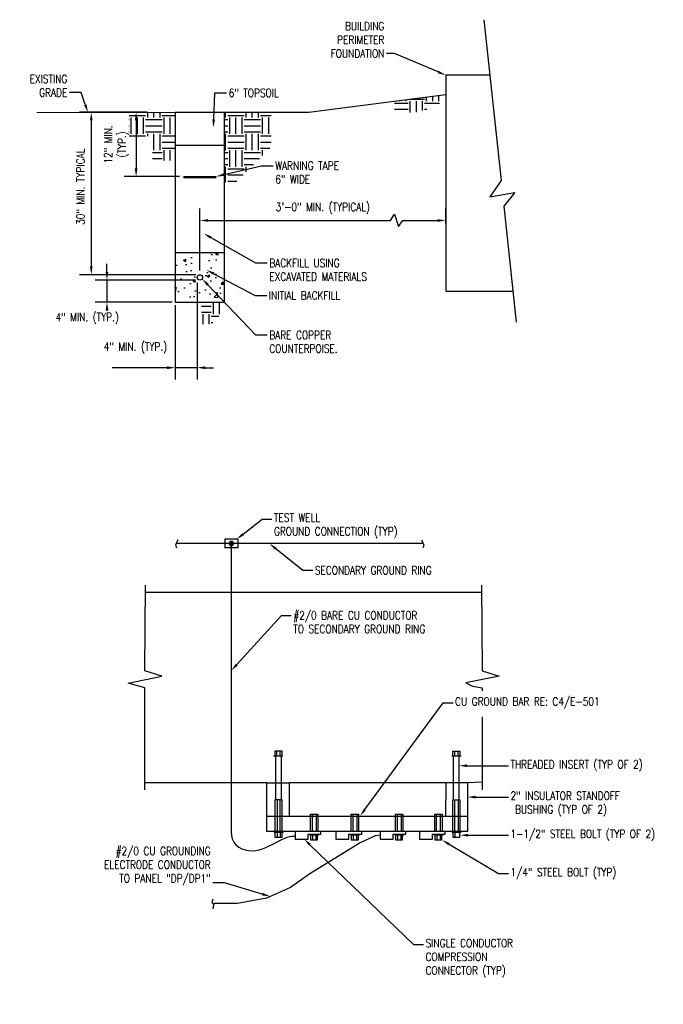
# Model space of a CAD drawing. Header units: inches. Extents: x 20.4 to 40.6, y 26.3 to 41.4.
# Tile 2 of 2: x 30.8 to 40.6, y 26.3 to 41.4. Entities that reach past the tile are written whole.
import ezdxf
from ezdxf import colors
from ezdxf.entities.mleader import LeaderData, LeaderLine
from ezdxf.math import Vec2, Vec3

# ---------------------------------------------------------------- set-up
doc = ezdxf.new("R2010")
doc.units = ezdxf.units.IN
doc.header["$MEASUREMENT"] = 0
doc.layers.get('Defpoints').update_dxf_attribs({"color": 6})
doc.layers.add('A-WALL-PATT', color=9, linetype='Continuous', true_color=0x808080)
for name, color, linetype in [('E-ANNO-DIMS', 1, 'Continuous'), ('E-ANNO-TEXT', 2, 'Continuous'), ('E-DETL-GRPH', 3, 'Continuous')]:
    doc.layers.add(name, color=color, linetype=linetype)
doc.styles.add('Annotative', font='romans.shx', dxfattribs={"width": 0.8, "height": 0.125})
doc.dimstyles.new('Annotative', dxfattribs={"dimscale": 0, "dimtxt": 0.125, "dimasz": 0.125, "dimexe": 0.18, "dimexo": 0.0625, "dimgap": 0.09, "dimtad": 1, "dimdec": 3, "dimzin": 3, "dimdsep": 46, "dimlunit": 4, "dimtxsty": 'Annotative', "dimcen": 0.09, "dimclrt": 2, "dimazin": 2, "dimtfac": 1, "dimtdec": 3, "dimtmove": 0, "dimatfit": 0, "dimfxl": 1, "dimtfill": 1, "dimfrac": 2, "dimtolj": 1, "dimtzin": 0, "dimarcsym": 0})
pattern_1 = [(0, (24, -3.09844), (0.25, 0.25), [0.25, -0.25]), (0, (24, -3.0047), (0.25, 0.25), [0.25, -0.25]), (0, (24, -2.91094), (0.25, 0.25), [0.25, -0.25]), (90, (24.03125, -2.8797), (-0.25, 0.25), [0.25, -0.25]), (90, (24.125, -2.8797), (-0.25, 0.25), [0.25, -0.25]), (90, (24.21875, -2.8797), (-0.25, 0.25), [0.25, -0.25])]

# ---------------------------------------------------------------- blocks, each defined once
blk = doc.blocks.new('*D9')
at = {"layer": 'Defpoints', "color": 0, "transparency": 16777216}
for p in [(32.827, 39.95), (31.922, 37.474), (33.578, 37.474)]:
    blk.add_point(p, dxfattribs=at)
at = {"layer": 'E-ANNO-DIMS', "color": 0, "lineweight": -2, "transparency": 16777216}
for p, q in [((32.764, 39.95), (31.742, 39.95)), ((31.922, 39.825), (31.922, 37.599)), ((33.516, 37.474), (31.742, 37.474))]:
    blk.add_line(p, q, dxfattribs=at)
at = {"layer": 'E-ANNO-DIMS', "color": 0, "transparency": 16777216}
for points in [[(31.901, 39.825), (31.942, 39.825), (31.922, 39.95)], [(31.901, 37.599), (31.942, 37.599), (31.922, 37.474)]]:
    blk.add_solid(points, dxfattribs=at)
at = {"layer": 'E-ANNO-DIMS', "color": 2, "lineweight": -3, "transparency": 16777216, "insert": (31.757, 38.815), "char_height": 0.125, "width": 1.62903, "attachment_point": 5, "rotation": 90, "style": 'Annotative', "bg_fill": 3, "box_fill_scale": 1.25, "bg_fill_color": 256, "bg_fill_true_color": 13158600, "bg_fill_transparency": 0}
blk.add_mtext('\\A1;30" MIN. TYPICAL', dxfattribs=at)
blk = doc.blocks.new('*D10')
at = {"layer": 'Defpoints', "color": 0, "transparency": 16777216}
for p in [(33.561, 37.39), (33.217, 37.057)]:
    blk.add_point(p, dxfattribs=at)
at = {"layer": 'E-ANNO-DIMS', "color": 0, "lineweight": -2, "transparency": 16777216}
for p, q in [((32.161, 37.515), (32.161, 37.64)), ((33.499, 37.39), (31.981, 37.39)), ((32.161, 37.39), (32.161, 37.057)), ((33.155, 37.057), (31.981, 37.057)), ((32.161, 36.932), (32.161, 36.807))]:
    blk.add_line(p, q, dxfattribs=at)
at = {"layer": 'E-ANNO-DIMS', "color": 0, "transparency": 16777216}
for points in [[(32.141, 37.515), (32.182, 37.515), (32.161, 37.39)], [(32.141, 36.932), (32.182, 36.932), (32.161, 37.057)]]:
    blk.add_solid(points, dxfattribs=at)
at = {"layer": 'E-ANNO-DIMS', "color": 2, "lineweight": -3, "transparency": 16777216, "insert": (31.86, 36.807), "char_height": 0.125, "width": 0.99193, "attachment_point": 5, "rotation": 0.1, "style": 'Annotative', "bg_fill": 3, "box_fill_scale": 1.25, "bg_fill_color": 256, "bg_fill_true_color": 13158600, "bg_fill_transparency": 0}
blk.add_mtext('\\A1;4" MIN. (TYP.)', dxfattribs=at)
at = {"layer": 'Defpoints', "color": 0, "transparency": 16777216}
blk.add_point((32.161, 37.057), dxfattribs=at)
blk = doc.blocks.new('*D11')
at = {"layer": 'Defpoints', "color": 0, "transparency": 16777216}
for p in [(33.535, 37.416), (33.202, 37.072), (33.535, 36.056)]:
    blk.add_point(p, dxfattribs=at)
at = {"layer": 'E-ANNO-DIMS', "color": 0, "lineweight": -2, "transparency": 16777216}
for p, q in [((33.535, 37.354), (33.535, 35.876)), ((33.202, 37.01), (33.202, 35.876)), ((33.077, 36.056), (32.239, 36.056)), ((33.535, 36.056), (33.202, 36.056)), ((33.66, 36.056), (33.785, 36.056))]:
    blk.add_line(p, q, dxfattribs=at)
at = {"layer": 'E-ANNO-DIMS', "color": 0, "transparency": 16777216}
for points in [[(33.077, 36.077), (33.077, 36.035), (33.202, 36.056)], [(33.66, 36.077), (33.66, 36.035), (33.535, 36.056)]]:
    blk.add_solid(points, dxfattribs=at)
at = {"layer": 'E-ANNO-DIMS', "color": 2, "lineweight": -3, "transparency": 16777216, "insert": (32.595, 36.357), "char_height": 0.125, "width": 0.96222, "attachment_point": 5, "style": 'Annotative', "bg_fill": 3, "box_fill_scale": 1.25, "bg_fill_color": 256, "bg_fill_true_color": 13158600, "bg_fill_transparency": 0}
blk.add_mtext('\\A1;4" MIN. (TYP.)', dxfattribs=at)
blk = doc.blocks.new('*D7')
at = {"layer": 'Defpoints', "color": 0, "transparency": 16777216}
for p in [(37.323, 38.301), (37.323, 38.191), (33.577, 37.474)]:
    blk.add_point(p, dxfattribs=at)
at = {"layer": 'E-ANNO-DIMS', "color": 0, "lineweight": -2, "transparency": 16777216}
for p, q in [((33.577, 37.536), (33.577, 38.481)), ((37.323, 38.253), (37.323, 38.481)), ((33.702, 38.301), (36.48, 38.301)), ((36.48, 38.301), (36.543, 38.395)), ((36.543, 38.395), (36.605, 38.207)), ((36.605, 38.207), (36.668, 38.301)), ((36.668, 38.301), (37.198, 38.301))]:
    blk.add_line(p, q, dxfattribs=at)
at = {"layer": 'E-ANNO-DIMS', "color": 0, "transparency": 16777216}
for points in [[(33.702, 38.322), (33.702, 38.28), (33.577, 38.301)], [(37.198, 38.322), (37.198, 38.28), (37.323, 38.301)]]:
    blk.add_solid(points, dxfattribs=at)
at = {"layer": 'E-ANNO-DIMS', "color": 2, "lineweight": -3, "transparency": 16777216, "insert": (35.45, 38.486), "char_height": 0.125, "attachment_point": 5, "style": 'Annotative', "bg_fill": 3, "box_fill_scale": 1.25, "bg_fill_color": 256, "bg_fill_true_color": 13158600, "bg_fill_transparency": 0}
blk.add_mtext('\\A1;3\'-0" MIN. (TYPICAL)', dxfattribs=at)
blk = doc.blocks.new('*D8')
at = {"layer": 'Defpoints', "color": 0, "transparency": 16777216}
for p in [(32.347, 39.95), (32.605, 38.97), (33.327, 38.97)]:
    blk.add_point(p, dxfattribs=at)
at = {"layer": 'E-ANNO-DIMS', "color": 0, "lineweight": -2, "transparency": 16777216}
for p, q in [((32.409, 39.95), (32.785, 39.95)), ((32.605, 39.825), (32.605, 39.095)), ((33.264, 38.97), (32.425, 38.97))]:
    blk.add_line(p, q, dxfattribs=at)
at = {"layer": 'E-ANNO-DIMS', "color": 0, "transparency": 16777216}
for points in [[(32.584, 39.825), (32.626, 39.825), (32.605, 39.95)], [(32.584, 39.095), (32.626, 39.095), (32.605, 38.97)]]:
    blk.add_solid(points, dxfattribs=at)
at = {"layer": 'E-ANNO-DIMS', "color": 2, "lineweight": -3, "transparency": 16777216, "insert": (32.304, 39.46), "char_height": 0.125, "attachment_point": 5, "rotation": 90, "style": 'Annotative', "bg_fill": 3, "box_fill_scale": 1.25, "bg_fill_color": 256, "bg_fill_true_color": 13158600, "bg_fill_transparency": 0}
blk.add_mtext('\\A1;12" MIN.\\P(TYP.)', dxfattribs=at)

msp = doc.modelspace()

# ---------------------------------------------------------------- hatches: boundary and pattern name
at = {"layer": 'A-WALL-PATT', "lineweight": -3}
h = msp.add_hatch(dxfattribs=at)
h.set_pattern_fill('EARTH', color=8)
h.set_pattern_definition(pattern_1)
h.paths.add_polyline_path([(37.2254, 40.21), (36.5435, 40.1208), (36.5435, 39.9486), (36.8618, 39.9486), (37.0355, 39.9962), (37.2257, 39.9962)])
h = msp.add_hatch(dxfattribs=at)
h.set_pattern_fill('EARTH', color=8)
h.set_pattern_definition(pattern_1)
h.paths.add_polyline_path([(34.6601, 39.9496), (33.952, 39.9496), (33.952, 38.8799), (34.1192, 38.8799), (34.6601, 39.4199)])
at = {"layer": 'E-DETL-GRPH', "lineweight": -3}
msp.add_hatch(color=8, dxfattribs=at).paths.add_polyline_path([(34.0432, 33.4069), (34.0282, 33.3936), (34.0232, 33.3752), (34.0265, 33.3586), (34.0382, 33.3469), (34.0632, 33.3436), (34.0799, 33.3536), (34.0865, 33.3669), (34.0882, 33.3836), (34.0749, 33.4036), (34.0682, 33.4069)])

# ---------------------------------------------------------------- linework, layer by layer
at = {"layer": 'E-ANNO-DIMS', "lineweight": -3}
msp.add_line((33.577, 37.662), (33.577, 38.3623), dxfattribs=at)
at = {"layer": 'E-DETL-GRPH', "lineweight": -3}
for p, q in [((37.9014, 41.362), (38.1645, 38.9092)), ((37.9922, 40.5156), (37.3226, 40.5156)), ((37.3226, 40.5156), (37.3226, 37.2227)), ((35.2347, 39.9496), (37.3226, 40.2227)), ((31.093, 39.9481), (32.6686, 39.9505)), ((32.6686, 39.9505), (33.2019, 39.9495)), ((33.2019, 39.9496), (33.2019, 37.0569)), ((33.2019, 39.9496), (35.2347, 39.9496)), ((33.952, 37.0569), (33.952, 39.9496)), ((33.2019, 39.4496), (33.952, 39.4496)), ((33.3267, 38.9702), (33.8267, 38.9702)), ((33.8267, 38.9494), (33.3267, 38.9494)), ((38.1645, 38.9092), (37.9966, 38.6621)), ((37.9966, 38.6621), (38.3767, 38.7268)), ((38.3767, 38.7268), (38.2062, 38.5204)), ((38.2062, 38.5204), (38.3962, 36.7499)), ((33.952, 37.8071), (33.2019, 37.8071)), ((37.3226, 37.2227), (38.3455, 37.2227)), ((33.2019, 37.0569), (33.952, 37.0569)), ((34.1532, 33.4402), (33.9566, 33.4402)), ((33.9566, 33.4402), (33.9566, 33.3102)), ((34.1532, 33.4402), (34.1532, 33.3102)), ((34.1532, 33.3102), (33.9566, 33.3102)), ((34.8414, 30.1351), (34.6981, 30.1351)), ((37.5599, 30.1351), (37.4165, 30.1351)), ((37.5599, 28.9702), (37.4165, 28.9702))]:
    msp.add_line(p, q, dxfattribs=at)
for points in [[(33.2382, 33.4336), (33.2049, 33.3502), (33.2215, 33.3086)], [(36.9632, 33.3752), (33.2299, 33.3752)], [(34.0549, 33.3752), (34.0549, 28.9769), (34.0565, 28.9236), (34.0682, 28.8719), (34.0915, 28.8219), (34.1265, 28.7802), (34.1699, 28.7452), (34.2165, 28.7202), (34.2682, 28.7036), (34.3215, 28.6936), (34.3749, 28.6902), (34.4282, 28.6936), (34.4799, 28.7052), (34.5315, 28.7202), (34.5815, 28.7402), (34.6315, 28.7636), (34.6799, 28.7869), (34.7282, 28.8136), (34.7749, 28.8386), (34.8232, 28.8619), (34.8715, 28.8836), (34.9215, 28.9036), (34.9749, 28.9136), (35.0282, 28.9152)], [(36.9549, 33.4336), (36.9882, 33.3502), (36.9715, 33.3086)], [(32.7382, 29.6193), (32.7382, 31.1769), (32.4815, 31.2436), (32.9965, 31.3519), (32.7382, 31.4352), (32.7486, 32.7425)], [(37.8691, 32.7425), (37.8782, 31.4352), (38.1365, 31.3519), (37.6282, 31.2519), (37.7282, 31.2019), (37.8782, 31.1769), (37.8782, 31.1269)], [(32.7465, 32.6336), (37.8699, 32.6336)], [(37.8782, 30.7352), (37.8782, 29.6193)], [(34.8298, 30.1351), (34.8298, 30.2085), (34.7198, 30.2085), (34.7198, 30.1351)], [(34.7514, 30.1351), (34.7514, 30.2085)], [(34.8014, 30.1351), (34.8014, 30.2085)], [(37.4282, 30.1351), (37.4282, 30.2085), (37.5382, 30.2085), (37.5382, 30.1351)], [(37.4599, 30.1351), (37.4599, 30.2085)], [(37.5099, 30.1351), (37.5099, 30.2085)], [(34.7343, 29.4656), (34.7343, 30.1351)], [(34.8146, 30.1351), (34.8146, 29.4656)], [(37.4426, 29.4656), (37.4426, 30.1351)], [(37.5229, 30.1351), (37.5229, 29.4656)], [(34.5965, 29.7269), (32.7382, 29.7269)], [(37.8782, 29.7352), (37.6532, 29.7269), (37.6532, 28.9852), (34.5965, 28.9852), (34.5965, 29.7269), (34.7299, 29.7269), (34.8132, 29.7269), (34.9382, 29.7269)], [(37.6532, 29.7269), (34.9382, 29.7269), (34.9382, 29.2186)], [(37.3215, 29.7269), (37.3182, 29.2186)], [(34.8288, 28.9702), (34.8288, 29.4656), (34.7209, 29.4656), (34.7209, 28.9702)], [(34.7515, 29.4656), (34.7515, 28.9702)], [(34.8015, 28.9702), (34.8015, 29.4656)], [(37.4291, 28.9702), (37.4291, 29.4656), (37.5371, 29.4656), (37.5371, 28.9702)], [(37.4598, 28.9702), (37.4598, 29.4656)], [(37.5098, 29.4656), (37.5098, 28.9702)], [(34.5965, 29.2186), (37.6532, 29.2186)], [(35.2632, 28.9852), (35.2632, 29.2502), (35.3749, 29.2502), (35.3749, 28.9852)], [(35.2899, 28.9852), (35.2899, 29.2502)], [(35.3465, 29.2502), (35.3465, 28.9936)], [(35.8832, 28.9852), (35.8832, 29.2502), (35.9949, 29.2502), (35.9949, 28.9852)], [(35.9099, 28.9852), (35.9099, 29.2502)], [(35.9665, 29.2502), (35.9665, 28.9936)], [(36.5582, 28.9852), (36.5582, 29.2502), (36.6699, 29.2502), (36.6699, 28.9852)], [(36.5849, 28.9852), (36.5849, 29.2502)], [(36.6415, 29.2502), (36.6415, 28.9936)], [(37.1565, 28.9852), (37.1565, 29.2502), (37.2682, 29.2502), (37.2682, 28.9852)], [(37.1832, 28.9852), (37.1832, 29.2502)], [(37.2399, 29.2502), (37.2399, 28.9936)], [(35.0282, 28.9852), (35.0282, 28.8686), (35.2265, 28.8686), (35.2265, 28.9419), (35.4199, 28.9419), (35.4199, 28.9852)], [(35.6499, 28.9852), (35.6499, 28.8686), (35.8465, 28.8686), (35.8465, 28.9419), (36.0415, 28.9419), (36.0415, 28.9852)], [(36.3232, 28.9852), (36.3232, 28.8686), (36.5215, 28.8686), (36.5215, 28.9419), (36.7149, 28.9419), (36.7149, 28.9852)], [(36.9232, 28.9852), (36.9232, 28.8686), (37.1199, 28.8686), (37.1199, 28.9419), (37.3149, 28.9419), (37.3149, 28.9852)], [(36.3232, 28.9269), (36.2482, 28.9169), (36.0199, 28.8136), (35.2499, 28.3369), (34.9582, 28.1286), (34.5916, 27.9702), (34.1499, 27.8869), (33.7915, 27.8869), (33.7749, 27.8036)], [(34.8482, 28.9702), (34.7099, 28.9702)], [(34.7199, 28.9702), (34.7199, 28.8969), (34.8299, 28.8969), (34.8299, 28.9702)], [(34.7515, 28.9702), (34.7515, 28.8969)], [(34.8015, 28.9702), (34.8015, 28.8969)], [(35.2499, 28.9419), (35.3899, 28.9419)], [(35.3899, 28.9269), (35.2499, 28.9269)], [(35.2615, 28.9269), (35.2615, 28.8552), (35.3699, 28.8552), (35.3699, 28.9269)], [(35.2932, 28.9269), (35.2932, 28.8552)], [(35.3415, 28.9269), (35.3415, 28.8552)], [(36.0099, 28.9269), (35.8715, 28.9269)], [(35.8815, 28.9269), (35.8815, 28.8552), (35.9915, 28.8552), (35.9915, 28.9269)], [(35.9132, 28.9269), (35.9132, 28.8552)], [(35.9632, 28.9269), (35.9632, 28.8552)], [(36.6832, 28.9269), (36.5449, 28.9269)], [(36.5565, 28.9269), (36.5565, 28.8552), (36.6649, 28.8552), (36.6649, 28.9269)], [(36.5882, 28.9269), (36.5882, 28.8552)], [(36.6365, 28.9269), (36.6365, 28.8552)], [(37.2832, 28.9269), (37.1449, 28.9269)], [(37.2732, 28.9269), (37.1565, 28.9269), (37.1565, 28.8552), (37.2649, 28.8552), (37.2649, 28.9269)], [(37.1865, 28.9269), (37.1865, 28.8552)], [(37.2365, 28.9269), (37.2365, 28.8552)], [(37.5449, 28.9702), (37.4282, 28.9702), (37.4282, 28.8969), (37.5382, 28.8969), (37.5382, 28.9702)], [(37.4599, 28.9702), (37.4599, 28.8969)], [(33.7749, 27.9536), (33.7582, 27.9036), (33.7832, 27.8786)]]:
    msp.add_lwpolyline(points, dxfattribs=at)
for points in [[(34.0215, 33.3752), (34.0232, 33.3652), (34.0265, 33.3586), (34.0315, 33.3502), (34.0382, 33.3452), (34.0465, 33.3419), (34.0632, 33.3419), (34.0715, 33.3452), (34.0782, 33.3502), (34.0832, 33.3586), (34.0865, 33.3652), (34.0882, 33.3752), (34.0865, 33.3836), (34.0832, 33.3902), (34.0782, 33.3986), (34.0715, 33.4036), (34.0632, 33.4069), (34.0465, 33.4069), (34.0382, 33.4036), (34.0315, 33.3986), (34.0265, 33.3902), (34.0232, 33.3836)], [(34.0732, 33.3752), (34.0665, 33.3886), (34.0515, 33.3936), (34.0399, 33.3836), (34.0399, 33.3686), (34.0515, 33.3586), (34.0665, 33.3619)]]:
    msp.add_lwpolyline(points, close=True, dxfattribs=at)
msp.add_circle((33.577, 37.432), 0.0417, dxfattribs=at)

# ---------------------------------------------------------------- leaders
at = {"layer": 'E-ANNO-TEXT', "lineweight": -3}
ml = msp.add_multileader_mtext('Standard', dxfattribs=at)
ml.set_content('BUILDING\\PPERIMETER\\PFOUNDATION', color=256, style='Annotative')
ml.set_leader_properties(color=1, linetype='ByLayer', lineweight=-1)
ml.build(insert=Vec2(0, 0))
ml.multileader.update_dxf_attribs({"text_right_attachment_type": 3, "dogleg_length": 0.125, "arrow_head_size": 0.125})
ctx = ml.context
ctx.base_point, ctx.char_height, ctx.arrow_head_size, ctx.landing_gap_size, ctx.plane_origin = Vec3(35.4848, 41.2642), 0.125, 0.125, 0.0312, Vec3(36.6612, 40.8475)
ctx.right_attachment, ctx.text_align_type = 3, 2
notes = []
notes.append((ctx, [(0, (1, 1, 0), (36.5437, 40.8475), (-1, 0), 0.125, [(0, [(37.3226, 40.5156)], 0, [])])]))
ctx.mtext.insert, ctx.mtext.alignment, ctx.mtext.flow_direction = Vec3(36.3875, 41.3267), 3, 5
ml = msp.add_multileader_mtext('Standard', dxfattribs=at)
ml.set_content('EXISTING\\PGRADE', color=256, style='Annotative')
ml.set_leader_properties(color=1, linetype='ByLayer', lineweight=-1)
ml.build(insert=Vec2(0, 0))
ml.multileader.update_dxf_attribs({"text_right_attachment_type": 3, "dogleg_length": 0.1782, "arrow_head_size": 0.125})
ctx = ml.context
ctx.base_point, ctx.char_height, ctx.arrow_head_size, ctx.landing_gap_size, ctx.plane_origin = Vec3(30.9208, 40.4585), 0.125, 0.125, 0.0312, Vec3(31.8827, 40.2454)
ctx.right_attachment, ctx.text_align_type = 3, 2
notes.append((ctx, [(1, (1, 1, 0), (31.7663, 40.2502), (-1, 0), 0.1782, [(0, [(31.8712, 39.9491)], 0, [])])]))
ctx.mtext.insert, ctx.mtext.width, ctx.mtext.alignment, ctx.mtext.flow_direction = Vec3(31.5568, 40.521), 0.62506, 3, 5
ml = msp.add_multileader_mtext('Standard', dxfattribs=at)
ml.set_content('6" TOPSOIL', color=256, style='Annotative')
ml.set_leader_properties(color=1, linetype='ByLayer', lineweight=-1)
ml.build(insert=Vec2(0, 0))
ml.multileader.update_dxf_attribs({"text_right_attachment_type": 3, "dogleg_length": 0.1786, "arrow_head_size": 0.125})
ctx = ml.context
ctx.base_point, ctx.char_height, ctx.arrow_head_size, ctx.landing_gap_size, ctx.plane_origin = Vec3(33.9839, 40.2454), 0.125, 0.125, 0.0312, Vec3(33.8053, 40.2454)
ctx.right_attachment = 3
notes.append((ctx, [(0, (1, 1, 0), (33.8053, 40.2454), (1, 0), 0.1786, [(0, [(33.7818, 39.7156)], 0, [])])]))
ctx.mtext.insert, ctx.mtext.flow_direction = Vec3(34.0151, 40.3079), 5
ml = msp.add_multileader_mtext('Standard', dxfattribs=at)
ml.set_content('WARNING TAPE\\P6" WIDE', color=256, style='Annotative')
ml.set_leader_properties(color=1, linetype='ByLayer', lineweight=-1)
ml.build(insert=Vec2(0, 0))
ml.multileader.update_dxf_attribs({"text_right_attachment_type": 3, "dogleg_length": 0.1786, "arrow_head_size": 0.125})
ctx = ml.context
ctx.base_point, ctx.char_height, ctx.arrow_head_size, ctx.landing_gap_size, ctx.plane_origin = Vec3(34.6948, 39.1361), 0.125, 0.125, 0.0312, Vec3(34.5162, 39.1361)
ctx.right_attachment = 3
notes.append((ctx, [(0, (1, 1, 0), (34.5162, 39.1361), (1, 0), 0.1786, [(0, [(33.8198, 38.9702)], 0, [])])]))
ctx.mtext.insert, ctx.mtext.flow_direction = Vec3(34.726, 39.1986), 5
ml = msp.add_multileader_mtext('Standard', dxfattribs=at)
ml.set_content('BACKFILL USING\\PEXCAVATED MATERIALS', color=256, style='Annotative')
ml.set_leader_properties(color=1, linetype='ByLayer', lineweight=-1)
ml.build(insert=Vec2(0, 0))
ml.multileader.update_dxf_attribs({"text_right_attachment_type": 3, "dogleg_length": 0.1786, "arrow_head_size": 0.125})
ctx = ml.context
ctx.base_point, ctx.char_height, ctx.arrow_head_size, ctx.landing_gap_size, ctx.plane_origin = Vec3(34.6028, 37.6523), 0.125, 0.125, 0.0312, Vec3(34.4242, 37.6523)
ctx.right_attachment = 3
notes.append((ctx, [(0, (1, 1, 0), (34.4242, 37.6523), (1, 0), 0.1786, [(0, [(33.6357, 38.1023)], 0, [])])]))
ctx.mtext.insert, ctx.mtext.flow_direction = Vec3(34.634, 37.7148), 5
ml = msp.add_multileader_mtext('Standard', dxfattribs=at)
ml.set_content('INITIAL BACKFILL', color=256, style='Annotative')
ml.set_leader_properties(color=1, linetype='ByLayer', lineweight=-1)
ml.build(insert=Vec2(0, 0))
ml.multileader.update_dxf_attribs({"text_right_attachment_type": 3, "dogleg_length": 0.1786, "arrow_head_size": 0.125})
ctx = ml.context
ctx.base_point, ctx.char_height, ctx.arrow_head_size, ctx.landing_gap_size, ctx.plane_origin = Vec3(34.5961, 37.1569), 0.125, 0.125, 0.0312, Vec3(34.4175, 37.1569)
ctx.right_attachment = 3
notes.append((ctx, [(0, (1, 1, 0), (34.4175, 37.1569), (1, 0), 0.1786, [(0, [(33.6782, 37.5473)], 0, [])])]))
ctx.mtext.insert, ctx.mtext.flow_direction = Vec3(34.6273, 37.2194), 5
ml = msp.add_multileader_mtext('Standard', dxfattribs=at)
ml.set_content('BARE COPPER\\PCOUNTERPOISE.', color=256, style='Annotative')
ml.set_leader_properties(color=1, linetype='ByLayer', lineweight=-1)
ml.build(insert=Vec2(0, 0))
ml.multileader.update_dxf_attribs({"text_right_attachment_type": 3, "dogleg_length": 0.1786, "arrow_head_size": 0.125})
ctx = ml.context
ctx.base_point, ctx.char_height, ctx.arrow_head_size, ctx.landing_gap_size, ctx.plane_origin = Vec3(34.6028, 36.5547), 0.125, 0.125, 0.0312, Vec3(34.4242, 36.5547)
ctx.right_attachment = 3
notes.append((ctx, [(0, (1, 1, 0), (34.4242, 36.5547), (1, 0), 0.1786, [(0, [(33.6122, 37.4098)], 0, [])])]))
ctx.mtext.insert, ctx.mtext.flow_direction = Vec3(34.634, 36.6172), 5
ml = msp.add_multileader_mtext('Standard', dxfattribs=at)
ml.set_content('TEST WELL\\PGROUND CONNECTION (TYP)', color=256, style='Annotative')
ml.set_leader_properties(color=1, linetype='ByLayer', lineweight=-1)
ml.build(insert=Vec2(0, 0))
ml.multileader.update_dxf_attribs({"text_right_attachment_type": 3, "dogleg_length": 0.36, "arrow_head_size": 0.125})
ctx = ml.context
ctx.base_point, ctx.char_height, ctx.arrow_head_size, ctx.landing_gap_size, ctx.plane_origin = Vec3(34.6742, 33.749), 0.125, 0.125, 0.0312, Vec3(34.5215, 33.6452)
ctx.right_attachment = 3
notes.append((ctx, [(0, (1, 1, 0), (34.5234, 33.749), (1, 0), 0.1508, [(0, [(34.1371, 33.4402)], 0, [])])]))
ctx.mtext.insert, ctx.mtext.flow_direction = Vec3(34.7054, 33.8323), 5
ml = msp.add_multileader_mtext('Standard', dxfattribs=at)
ml.set_content('SECONDARY GROUND RING', color=256, style='Annotative')
ml.set_leader_properties(color=1, linetype='ByLayer', lineweight=-1)
ml.build(insert=Vec2(0, 0))
ml.multileader.update_dxf_attribs({"text_right_attachment_type": 3, "dogleg_length": 0.1508, "arrow_head_size": 0.125})
ctx = ml.context
ctx.base_point, ctx.char_height, ctx.arrow_head_size, ctx.landing_gap_size, ctx.plane_origin = Vec3(35.2973, 32.9669), 0.125, 0.125, 0.0312, Vec3(35.1465, 32.9669)
ctx.right_attachment = 3
notes.append((ctx, [(0, (1, 1, 0), (35.1465, 32.9669), (1, 0), 0.1508, [(0, [(34.6339, 33.3752)], 0, [])])]))
ctx.mtext.insert, ctx.mtext.flow_direction = Vec3(35.3286, 33.0294), 5
ml = msp.add_multileader_mtext('Standard', dxfattribs=at)
ml.set_content('#2/0 BARE CU CONDUCTOR \\PTO SECONDARY GROUND RING', color=256, style='Annotative')
ml.set_leader_properties(color=1, linetype='ByLayer', lineweight=-1)
ml.build(insert=Vec2(0, 0))
ml.multileader.update_dxf_attribs({"text_right_attachment_type": 3, "dogleg_length": 0.1508, "arrow_head_size": 0.125})
ctx = ml.context
ctx.base_point, ctx.char_height, ctx.arrow_head_size, ctx.landing_gap_size, ctx.plane_origin = Vec3(34.969, 32.2802), 0.125, 0.125, 0.0312, Vec3(34.8182, 32.2802)
ctx.right_attachment = 3
notes.append((ctx, [(0, (1, 1, 0), (34.8182, 32.2802), (1, 0), 0.1508, [(0, [(34.0549, 31.4358)], 0, [])])]))
ctx.mtext.insert, ctx.mtext.flow_direction = Vec3(35.0002, 32.3427), 5
ml = msp.add_multileader_mtext('Standard', dxfattribs=at)
ml.set_content('CU GROUND BAR RE: C4/E-501', color=256, style='Annotative')
ml.set_leader_properties(color=1, linetype='ByLayer', lineweight=-1)
ml.build(insert=Vec2(0, 0))
ml.multileader.update_dxf_attribs({"text_right_attachment_type": 3, "dogleg_length": 0.1508, "arrow_head_size": 0.125})
ctx = ml.context
ctx.base_point, ctx.char_height, ctx.arrow_head_size, ctx.landing_gap_size, ctx.plane_origin = Vec3(37.434, 30.9452), 0.125, 0.125, 0.0312, Vec3(37.2832, 31.0386)
ctx.right_attachment = 3
notes.append((ctx, [(0, (1, 1, 0), (37.2832, 30.9452), (1, 0), 0.1508, [(0, [(36.0167, 29.2186)], 0, [])])]))
ctx.mtext.insert, ctx.mtext.flow_direction = Vec3(37.4652, 31.0286), 5
ml = msp.add_multileader_mtext('Standard', dxfattribs=at)
ml.set_content('THREADED INSERT (TYP OF 2)', color=256, style='Annotative')
ml.set_leader_properties(color=1, linetype='ByLayer', lineweight=-1)
ml.build(insert=Vec2(0, 0))
ml.multileader.update_dxf_attribs({"text_right_attachment_type": 3, "dogleg_length": 0.1508, "arrow_head_size": 0.125})
ctx = ml.context
ctx.base_point, ctx.char_height, ctx.arrow_head_size, ctx.landing_gap_size, ctx.plane_origin = Vec3(38.2778, 29.9872), 0.125, 0.125, 0.0312, Vec3(38.127, 29.9872)
ctx.right_attachment = 3
notes.append((ctx, [(0, (1, 1, 0), (38.127, 29.9872), (1, 0), 0.1508, [(0, [(37.5229, 29.9872)], 0, [])])]))
ctx.mtext.insert, ctx.mtext.flow_direction = Vec3(38.309, 30.0705), 5
ml = msp.add_multileader_mtext('Standard', dxfattribs=at)
ml.set_content('2" INSULATOR STANDOFF\\P BUSHING (TYP OF 2)', color=256, style='Annotative')
ml.set_leader_properties(color=1, linetype='ByLayer', lineweight=-1)
ml.build(insert=Vec2(0, 0))
ml.multileader.update_dxf_attribs({"text_right_attachment_type": 3, "dogleg_length": 0.1508, "arrow_head_size": 0.125})
ctx = ml.context
ctx.base_point, ctx.char_height, ctx.arrow_head_size, ctx.landing_gap_size, ctx.plane_origin = Vec3(38.2778, 29.5091), 0.125, 0.125, 0.0312, Vec3(38.127, 29.5091)
ctx.right_attachment = 3
notes.append((ctx, [(0, (1, 1, 0), (38.127, 29.5091), (1, 0), 0.1508, [(0, [(37.6532, 29.5091)], 0, [])])]))
ctx.mtext.insert, ctx.mtext.flow_direction = Vec3(38.309, 29.5925), 5
ml = msp.add_multileader_mtext('Standard', dxfattribs=at)
ml.set_content('1-1/2" STEEL BOLT (TYP OF 2)', color=256, style='Annotative')
ml.set_leader_properties(color=1, linetype='ByLayer', lineweight=-1)
ml.build(insert=Vec2(0, 0))
ml.multileader.update_dxf_attribs({"text_right_attachment_type": 3, "dogleg_length": 0.1508, "arrow_head_size": 0.125})
ctx = ml.context
ctx.base_point, ctx.char_height, ctx.arrow_head_size, ctx.landing_gap_size, ctx.plane_origin = Vec3(38.2778, 28.9274), 0.125, 0.125, 0.0312, Vec3(38.127, 28.9274)
ctx.right_attachment = 3
notes.append((ctx, [(0, (1, 1, 0), (38.127, 28.9274), (1, 0), 0.1508, [(0, [(37.5382, 28.9274)], 0, [])])]))
ctx.mtext.insert, ctx.mtext.flow_direction = Vec3(38.309, 29.0107), 5
ml = msp.add_multileader_mtext('Standard', dxfattribs=at)
ml.set_content('SINGLE CONDUCTOR \\PCOMPRESSION \\PCONNECTOR (TYP)', color=256, style='Annotative')
ml.set_leader_properties(color=1, linetype='ByLayer', lineweight=-1)
ml.build(insert=Vec2(0, 0))
ml.multileader.update_dxf_attribs({"text_right_attachment_type": 3, "dogleg_length": 0.1508, "arrow_head_size": 0.125})
ctx = ml.context
ctx.base_point, ctx.char_height, ctx.arrow_head_size, ctx.landing_gap_size, ctx.plane_origin = Vec3(36.984, 27.2619), 0.125, 0.125, 0.0312, Vec3(36.8332, 27.2619)
ctx.right_attachment = 3
notes.append((ctx, [(0, (1, 1, 0), (36.8332, 27.2619), (1, 0), 0.1508, [(0, [(35.1638, 28.8686)], 0, [])])]))
ctx.mtext.insert, ctx.mtext.flow_direction = Vec3(37.0152, 27.3452), 5
ml = msp.add_multileader_mtext('Standard', dxfattribs=at)
ml.set_content('1/4" STEEL BOLT (TYP)', color=256, style='Annotative')
ml.set_leader_properties(color=1, linetype='ByLayer', lineweight=-1)
ml.build(insert=Vec2(0, 0))
ml.multileader.update_dxf_attribs({"text_right_attachment_type": 3, "dogleg_length": 0.1508, "arrow_head_size": 0.125})
ctx = ml.context
ctx.base_point, ctx.char_height, ctx.arrow_head_size, ctx.landing_gap_size, ctx.plane_origin = Vec3(38.2778, 28.3433), 0.125, 0.125, 0.0312, Vec3(38.127, 28.5882)
ctx.right_attachment = 3
notes.append((ctx, [(0, (1, 1, 0), (38.127, 28.3433), (1, 0), 0.1508, [(0, [(37.2649, 28.8552)], 0, [])])]))
ctx.mtext.insert, ctx.mtext.flow_direction = Vec3(38.309, 28.4267), 5
ml = msp.add_multileader_mtext('Standard', dxfattribs=at)
ml.set_content('#2/0 CU GROUNDING\\P ELECTRODE CONDUCTOR \\PTO PANEL "DP/DP1"', color=256, style='Annotative')
ml.set_leader_properties(color=1, linetype='ByLayer', lineweight=-1)
ml.build(insert=Vec2(0, 0))
ml.multileader.update_dxf_attribs({"text_right_attachment_type": 3, "dogleg_length": 0.1782, "arrow_head_size": 0.125})
ctx = ml.context
ctx.base_point, ctx.char_height, ctx.arrow_head_size, ctx.landing_gap_size, ctx.plane_origin = Vec3(31.7957, 28.6662), 0.125, 0.125, 0.0312, Vec3(34.0682, 28.2019)
ctx.right_attachment, ctx.text_align_type = 3, 2
notes.append((ctx, [(0, (1, 1, 0), (33.9507, 28.2019), (-1, 0), 0.1782, [(0, [(34.6473, 27.9943)], 0, [])])]))
ctx.mtext.insert, ctx.mtext.alignment, ctx.mtext.flow_direction = Vec3(33.7412, 28.7495), 3, 5
for ctx, leaders in notes:
    for number, flags, end, landing, length, lines in leaders:
        leader = LeaderData()
        leader.index, (leader.has_last_leader_line, leader.has_dogleg_vector, leader.attachment_direction) = number, flags
        leader.last_leader_point, leader.dogleg_vector, leader.dogleg_length = Vec3(end), Vec3(landing), length
        for number, points, colour, breaks in lines:
            line = LeaderLine()
            line.index, line.vertices, line.color, line.breaks = number, Vec3.list(points), colors.encode_raw_color(colour), breaks
            leader.lines.append(line)
        ctx.leaders.append(leader)

# ---------------------------------------------------------------- next in the draw order: dimensions: what is measured, and where the dimension line sits
at = {"layer": 'E-ANNO-DIMS', "lineweight": -3}
dim = msp.add_linear_dim(base=(31.9215, 37.4737), p1=(32.8269, 39.9501), p2=(33.5781, 37.4737), angle=90, text='30" MIN. TYPICAL', dimstyle='Annotative', override={"dimpost": '\\X'}, dxfattribs=at)
dim.commit()
dim.dimension.update_dxf_attribs({"geometry": '*D9', "text_midpoint": (31.9215, 38.8155), "dimtype": 160})

# ---------------------------------------------------------------- next in the draw order: hatches: boundary and pattern name
at = {"layer": 'A-WALL-PATT', "lineweight": -3}
h = msp.add_hatch(dxfattribs=at)
h.set_pattern_fill('EARTH', color=8)
h.set_pattern_definition(pattern_1)
h.paths.add_polyline_path([(33.2019, 39.9502), (32.4949, 39.9502), (32.4954, 39.5884), (32.8551, 39.5884), (32.8551, 39.2176), (33.2019, 39.2176)])

# ---------------------------------------------------------------- next in the draw order: dimensions: what is measured, and where the dimension line sits
at = {"layer": 'E-ANNO-DIMS', "lineweight": -3}
dim = msp.add_linear_dim(base=(32.1614, 37.0569), p1=(33.5614, 37.3902), p2=(33.2173, 37.0569), angle=90, text='4" MIN. (TYP.)', dimstyle='Annotative', override={"dimpost": '\\X'}, dxfattribs=at)
dim.commit()
dim.dimension.update_dxf_attribs({"geometry": '*D10', "text_midpoint": (31.8601, 36.8069), "dimtype": 160, "text_rotation": 0.1})

# ---------------------------------------------------------------- next in the draw order: dimensions: what is measured, and where the dimension line sits
dim = msp.add_linear_dim(base=(32.6051, 38.9702), p1=(32.3468, 39.95), p2=(33.3267, 38.9702), angle=90, text='12" MIN.\\P(TYP.)', dimstyle='Annotative', override={"dimpost": '\\X'}, dxfattribs=at)
dim.commit()
dim.dimension.update_dxf_attribs({"geometry": '*D8', "text_midpoint": (32.6051, 39.4601), "dimtype": 160})
dim = msp.add_linear_dim(base=(33.5353, 36.0562), p1=(33.2019, 37.0722), p2=(33.5353, 37.4161), text='4" MIN. (TYP.)', dimstyle='Annotative', override={"dimpost": '\\X'}, dxfattribs=at)
dim.commit()
dim.dimension.update_dxf_attribs({"geometry": '*D11', "text_midpoint": (32.5952, 36.0562), "dimtype": 160})

# ---------------------------------------------------------------- next in the draw order: hatches: boundary and pattern name
at = {"layer": 'A-WALL-PATT', "lineweight": -3}
h = msp.add_hatch(dxfattribs=at)
h.set_pattern_fill('AR-CONC', color=8, scale=0.06)
h.set_pattern_definition([(50, (24, -3.09844), (0.430356, -0.0376513), [0.045, -0.495]), (355, (24, -3.09844), (-0.083251, 0.4513153), [0.036, -0.396]), (100.4514, (24.03586, -3.1016), (0.3471053, 0.413664), [0.038244, -0.4206853]), (46.1842, (24, -2.97844), (0.640345, -0.0993116), [0.0675, -0.7425]), (96.6356, (24.05336, -2.9867), (0.560797, 0.584471), [0.057366, -0.631028]), (351.1842, (24, -2.97844), (0.560797, 0.584471), [0.054, -0.594]), (21, (24.06, -3.00844), (0.3581442, -0.2415713), [0.045, -0.495]), (326, (24.06, -3.00844), (0.145989, 0.43509), [0.036, -0.396]), (71.4514, (24.08985, -3.02858), (0.5041334, 0.1935187), [0.038244, -0.4206853]), (37.5, (24, -3.09844), (0.0072959, 0.1997363), [0, -0.3912, 0, -0.402, 0, -0.3975]), (7.5, (24, -3.09844), (0.1578417, 0.236647), [0, -0.2292, 0, -0.3822, 0, -0.1515]), (327.5, (23.8662, -3.09844), (0.32029346, -0.0135329), [0, -0.15, 0, -0.468, 0, -0.621]), (317.5, (23.8062, -3.09844), (0.3499117, 0.060063), [0, -0.195, 0, -0.3108, 0, -0.441])])
h.paths.add_polyline_path([(33.952, 37.8071), (33.2019, 37.8071), (33.2019, 37.0569), (33.952, 37.0569)])
h.paths.add_polyline_path([(33.6186, 37.432, -1), (33.5353, 37.432, -1)], flags=16)
h = msp.add_hatch(dxfattribs=at)
h.set_pattern_fill('EARTH', color=8)
h.set_pattern_definition(pattern_1)
h.paths.add_polyline_path([(33.9245, 37.0569), (33.5987, 37.0569), (33.5987, 36.7177), (33.7445, 36.7177), (33.9245, 36.8977)])

# ---------------------------------------------------------------- next in the draw order: dimensions: what is measured, and where the dimension line sits
at = {"layer": 'E-ANNO-DIMS', "lineweight": -3}
dim = msp.add_linear_dim(base=(37.3227, 38.3012), p1=(33.577, 37.4737), p2=(37.3227, 38.1905), text='3\'-0" MIN. (TYPICAL)\\X', dimstyle='Annotative', override={"dimpost": '\\X'}, dxfattribs=at)
dim.commit()
dim.dimension.update_dxf_attribs({"geometry": '*D7', "text_midpoint": (35.4498, 38.3012)})

doc.saveas('drawing.dxf')
